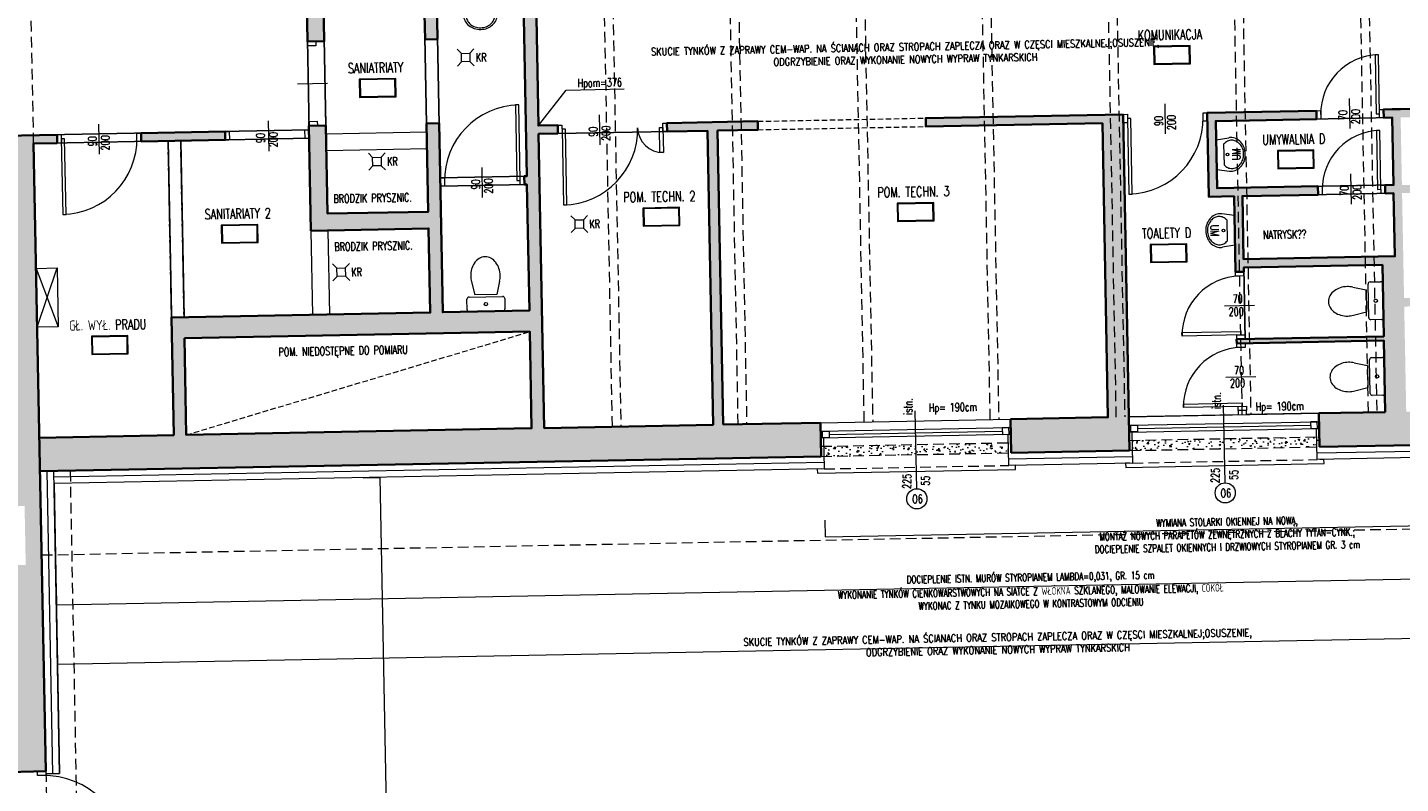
# Model space of a CAD drawing. Header units: millimetres. Extents: x 14400 to 93787, y -21104 to 39413.
# Tile 226 of 256: x 90319 to 91953, y -13399 to -12499. Entities that reach past the tile are written whole.
import ezdxf
from ezdxf.enums import TextEntityAlignment as Align

# ---------------------------------------------------------------- set-up
doc = ezdxf.new("R2010")
doc.units = ezdxf.units.MM
doc.linetypes.add('HIDDEN', pattern=[9.525, 6.35, -3.175])
for name, color, linetype, lineweight in [('!MODUS_ARMATURA', 6, 'Continuous', 9), ('!MODUS_HATCH', 4, 'Continuous', 5), ('!MODUS_HATCH_ŚCIANA', 254, 'Continuous', 9), ('__MODUS_ŚCIANY', 2, 'Continuous', 35), ('_MODUS_DEMONTAŻ', 251, 'HIDDEN', 13), ('Cienka', 3, 'Continuous', 9), ('Drzwi', 1, 'Continuous', 15), ('Okna', 3, 'Continuous', 13), ('Opis', 8, 'Continuous', 13), ('Opis_pom', 9, 'Continuous', 18), ('Widok', 1, 'Continuous', 15)]:
    doc.layers.add(name, color=color, linetype=linetype, lineweight=lineweight)
doc.styles.add('ARCHETYP', font='romans.shx', dxfattribs={"height": 15})
doc.styles.add('ARIAL', font='tahoma.ttf')
doc.styles.add('TXT', font='simplex.shx', dxfattribs={"width": 0.8})
doc.linetypes.add('ZIGZAG', pattern='A,0.00254,-5.08,[131,ltypeshp.shx,S=5.08,R=0,X=-5.08,Y=0],-10.16,[131,ltypeshp.shx,S=5.08,R=180,X=5.08,Y=0],-5.08', length=20.32254)
pattern_1 = [(50, (4e-12, 9321.619), (18.218467, -1.5939086), [1.905, -20.955]), (355, (4e-12, 9321.619), (-3.524342, 19.1056845), [1.524, -16.7640584]), (100.451445, (1.518, 9321.486), (14.6941247, 17.511775), [1.619001, -17.8090245]), (46.1842, (4e-12, 9326.7), (27.107904, -4.204233), [2.8575, -31.4325]), (96.63556, (2.26, 9326.349), (23.740413, 24.742612), [2.428502, -26.713561]), (351.18415, (4e-12, 9326.7), (23.740413, 24.742612), [2.285997, -25.145973]), (21, (2.54, 9325.429), (15.161439, -10.22652), [1.905, -20.955]), (326, (2.54, 9325.429), (6.180203, 18.4187966), [1.524, -16.764]), (71.451445, (3.803, 9324.577), (21.341642, 8.192277), [1.619001, -17.808994]), (37.5, (4e-12, 9321.619), (0.3088603, 8.4555039), [0, -16.5608, 0, -17.018, 0, -16.8275]), (7.5, (4e-12, 9321.619), (6.6819663, 10.0180575), [0, -9.7028, 0, -16.1798, 0, -6.4135]), (327.5, (-5.664, 9321.619), (13.5590595, -0.5728744), [0, -6.35, 0, -19.812, 0, -26.289]), (317.5, (-8.204, 9321.619), (14.8129181, 2.542649), [0, -8.255, 0, -13.1572, 0, -18.669])]

# ---------------------------------------------------------------- blocks, each defined once
blk = doc.blocks.new('A$C351F644B')
for p, q in [((-16.7, 35.7), (-13.1, 20)), ((16.7, 35.7), (13.1, 20)), ((-20, 17.5), (20, 17.5)), ((13.1, 20), (-13.1, 20)), ((-22.5, 2.5), (-22.5, 15)), ((20, 0), (-20, 0)), ((22.5, 15), (22.5, 2.5))]:
    blk.add_line(p, q)
blk.add_circle((0, 8.8), 1.96)
for centre, radius, start, end in [((11.9, 42.5), 29.4, 163.5183, 180), ((6.1, 44.2), 23.3, 144.4623, 163.5183), ((2.3, 46.9), 18.7, 120.1094, 144.4623), ((0, 50.9), 14.1, 90, 120.1094), ((0, 50.9), 14.1, 59.8906, 90), ((-2.3, 46.9), 18.7, 35.5377, 59.8906), ((-6.1, 44.2), 23.3, 16.4817, 35.5377), ((-11.9, 42.5), 29.4, 0, 16.4817), ((11.9, 42.5), 29.4, 180, 193.3326), ((-11.9, 42.5), 29.4, 346.6674, 0), ((-20, 15), 2.5, 90, 180), ((20, 15), 2.5, 0, 90), ((-20, 2.5), 2.5, 180, 270), ((20, 2.5), 2.5, 270, 0)]:
    blk.add_arc(centre, radius, start, end)
blk = doc.blocks.new('A$C578D6593')
for p, q in [((-26.4, 0), (-29.2, 18.8)), ((-26.4, 0), (17.6, 0)), ((-19.6, 11), (10.9, 11)), ((17.6, 0), (20.4, 18.8))]:
    blk.add_line(p, q)
blk.add_circle((-4.4, 16.5), 2)
for centre, radius, start, end in [((-5.7, 17.7), 25.1, 109.6071, 130.6955), ((-4.4, 14), 29, 90, 109.6071), ((-4.4, 14), 29, 70.3929, 90), ((-3.1, 17.7), 25.1, 49.3045, 70.3929), ((-10.8, 21.5), 18.6, 154.2825, 180), ((-10.8, 21.5), 18.6, 180, 188.4794), ((-7.7, 20), 22, 130.6955, 154.2825), ((-10.8, 23), 14.6, 154.2825, 180), ((-10.8, 23), 14.6, 180, 205.7175), ((-7.7, 21.5), 18, 130.6955, 154.2825), ((-5.7, 19.2), 21.1, 109.6071, 130.6955), ((-4.4, 15.5), 25, 90, 109.6071), ((-4.4, 15.5), 25, 70.3929, 90), ((-3.1, 19.2), 21.1, 49.3045, 70.3929), ((-1, 21.5), 18, 25.7175, 49.3045), ((-1, 20), 22, 25.7175, 49.3045), ((2.1, 23), 14.6, 0, 25.7175), ((2.1, 23), 14.6, 334.2825, 0), ((2.1, 21.5), 18.6, 0, 25.7175), ((2.1, 21.5), 18.6, 351.5206, 0), ((-7.7, 24.5), 18, 205.7175, 228.4823), ((-1, 24.5), 18, 311.5177, 334.2825)]:
    blk.add_arc(centre, radius, start, end)
blk = doc.blocks.new('A$C50044AAD')
for points in [[(-5, 0), (-10, 5)], [(5, 0), (10, 5)], [(-5, -10), (-10, -15)], [(5, -10), (10, -15)]]:
    blk.add_lwpolyline(points)
blk.add_lwpolyline([(-5, 0), (5, 0), (5, -10), (-5, -10)], close=True)
blk = doc.blocks.new('FGFTHFTG')
at = {"layer": '!MODUS_HATCH_ŚCIANA', "ltscale": 2}
h = blk.add_hatch(color=256, dxfattribs=at)
h.dxf.hatch_style = 1
h.paths.add_polyline_path([(51751.8, 27402), (51824.3, 27402), (51824.3, 27442), (51664.3, 27442), (51664.3, 27402), (51706.8, 27402), (51706.8, 27222), (51381.8, 27222), (51381.8, 27227), (51366.8, 27227), (51366.8, 27182), (51381.8, 27182), (51381.8, 27197), (51676.8, 27197), (51676.8, 27067), (51381.8, 27067), (51381.8, 27082), (51366.8, 27082), (51366.8, 27037), (51381.8, 27037), (51381.8, 27042), (51706.8, 27042), (51706.8, 26892), (51381.8, 26892), (51381.8, 26937), (51366.8, 26937), (51366.8, 26892), (51326.8, 26892), (51326.8, 26862), (51478.8, 26862), (51478.8, 26817), (51498.8, 26817), (51498.8, 26862), (51618.8, 26862), (51618.8, 26817), (51633.8, 26817), (51633.8, 26862), (51736.8, 26862), (51736.8, 26651.9), (51733.8, 26652), (51733.8, 26642), (51736.8, 26642), (51736.8, 26492), (51633.8, 26492), (51633.8, 26717), (51618.8, 26717), (51618.8, 26612), (51498.8, 26612), (51498.8, 26717), (51478.8, 26717), (51478.8, 26592), (51618.8, 26592), (51618.8, 26492), (51310.8, 26492), (51310.8, 26352), (51151, 26352), (51151, 26312), (52080.8, 26312), (52080.8, 26352), (51964.8, 26352), (51964.8, 26702), (52012.8, 26702), (52012.8, 26712), (51904.8, 26712), (51904.8, 26702), (51952.8, 26702), (51952.8, 26352), (51751.8, 26352), (51751.8, 26702), (51774.8, 26702), (51774.8, 26712), (51751.8, 26712), (51751.8, 26862), (51821.8, 26862), (51821.8, 26892), (51751.8, 26892)])
h.paths.add_polyline_path([(51736.8, 26467), (51736.8, 26352), (51325.8, 26352), (51325.8, 26467)], flags=16)
h = blk.add_hatch(color=256, dxfattribs=at)
h.dxf.hatch_style = 1
h.paths.add_polyline_path([(51150.8, 26702), (51150.8, 26712), (50766.8, 26712), (50766.8, 26702), (50686.8, 26702), (50686.8, 26712), (50606.8, 26712), (50606.8, 26692), (50566.8, 26692), (50566.8, 26712), (50542.8, 26712), (50542.8, 26737), (50522.8, 26737), (50522.8, 26712), (50445.8, 26712), (50445.8, 26671), (50522.8, 26671), (50522.8, 26418), (50233.8, 26418), (50233.8, 26403), (50522.8, 26403), (50522.8, 26303), (50556.8, 26303), (50556.8, 26671), (51106.8, 26671), (51106.8, 26271), (51131.8, 26271), (51131.8, 26201), (51106.8, 26201), (51106.8, 25955), (51151.2, 25955), (51150.9, 26483.5), (51150.9, 26483.5), (51150.9, 26553.5)])
h = blk.add_hatch(color=256, dxfattribs=at)
h.dxf.hatch_style = 1
h.paths.add_polyline_path([(51178.8, 26712), (51150.8, 26712), (51150.8, 26702), (51178.8, 26702)])
h = blk.add_hatch(color=256, dxfattribs=at)
h.dxf.hatch_style = 1
h.paths.add_polyline_path([(51378.8, 26712), (51278.8, 26712), (51278.8, 26702), (51378.8, 26702)])
h = blk.add_hatch(color=256, dxfattribs=at)
h.dxf.hatch_style = 1
h.paths.add_polyline_path([(52447.8, 26312), (52447.8, 26712), (52212.8, 26712), (52212.8, 26702), (52422.8, 26702), (52422.8, 26352), (52306.8, 26352), (52306.8, 26312)])
h.paths.add_polyline_path([(53032.7, 26352), (53032.7, 26312), (53437.8, 26312), (53437.8, 26414), (53397.8, 26414), (53397.8, 26352), (53092.8, 26352), (53092.8, 26382), (53082.9, 26382), (53082.8, 26352)])
h.paths.add_polyline_path([(52806.7, 26352), (53032.7, 26352), (52927.8, 26352), (52927.8, 26397), (52912.8, 26397), (52912.8, 26352), (52777.8, 26352), (52777.8, 26477), (52927.8, 26477), (52927.8, 26487), (52777.8, 26487), (52777.8, 26612), (52912.8, 26612), (52912.8, 26567), (52927.8, 26567), (52927.8, 26572), (53083.7, 26572), (53083.3, 26482), (53092.8, 26482), (53092.8, 26702), (53137.8, 26702), (53137.8, 26712), (53067.8, 26712), (53067.8, 26702), (53082.8, 26702), (53082.8, 26582), (52927.8, 26582), (52927.8, 26621.6), (52777.8, 26621.6), (52777.8, 26702), (52987.8, 26702), (52987.8, 26712), (52777.8, 26712), (52767.8, 26712), (52757.8, 26712), (52757.8, 26702), (52767.8, 26702), (52767.8, 26622), (52757.8, 26622), (52757.8, 26612), (52767.8, 26612), (52767.8, 26537), (52587.8, 26537), (52587.8, 26612), (52677.8, 26612), (52677.8, 26622), (52557.8, 26622), (52557.8, 26702), (52677.8, 26702), (52677.8, 26712), (52547.8, 26712), (52547.8, 26612), (52577.8, 26612), (52577.8, 26522), (52587.8, 26522), (52587.8, 26527), (52752.8, 26527), (52752.8, 26442), (52577.7, 26442), (52577.7, 26437), (52752.8, 26437), (52752.8, 26352), (52673.8, 26352), (52673.8, 26312), (52806.7, 26312)])
at = {"layer": '_MODUS_DEMONTAŻ', "ltscale": 2}
h = blk.add_hatch(dxfattribs=at)
h.set_pattern_fill('AR-CONC', color=256, scale=0.1)
h.set_pattern_definition(pattern_1)
h.paths.add_polyline_path([(52193.6, 26324), (52080.8, 26324), (52080.8, 26312), (52193.6, 26312)])
h = blk.add_hatch(dxfattribs=at)
h.set_pattern_fill('AR-CONC', color=256, scale=0.1)
h.set_pattern_definition(pattern_1)
h.paths.add_polyline_path([(52306.8, 26324), (52193.6, 26324), (52193.6, 26312), (52306.8, 26312)])
h = blk.add_hatch(dxfattribs=at)
h.set_pattern_fill('AR-CONC', color=256, scale=0.1)
h.set_pattern_definition(pattern_1)
h.paths.add_polyline_path([(52560.6, 26324), (52447.8, 26324), (52447.8, 26312), (52560.6, 26312)])
h = blk.add_hatch(dxfattribs=at)
h.set_pattern_fill('AR-CONC', color=256, scale=0.1)
h.set_pattern_definition(pattern_1)
h.paths.add_polyline_path([(52673.8, 26324), (52560.6, 26324), (52560.6, 26312), (52673.8, 26312)])
at = {"layer": '!MODUS_HATCH', "linetype": 'ZIGZAG'}
for points in [[(51159.3, 25952), (51159.3, 26312)], [(52083.8, 26304.5), (51167.4, 26304.5)], [(52450.8, 26304.5), (52303.8, 26304.5)], [(52809.7, 26304.5), (52670.8, 26304.5)]]:
    blk.add_lwpolyline(points, dxfattribs=at)
at = {"layer": '__MODUS_ŚCIANY'}
for p, q in [((51151.2, 25955), (51150.8, 26702)), ((51150.8, 26702), (51178.8, 26702)), ((51178.8, 26702), (51178.8, 26712))]:
    blk.add_line(p, q, dxfattribs=at)
for points in [[(51774.8, 26702), (51774.8, 26712), (51751.8, 26712), (51751.8, 26862), (51821.8, 26862), (51821.8, 26892), (51751.8, 26892), (51751.8, 27402), (51824.3, 27402)], [(51478.8, 26862), (51478.8, 26817), (51498.8, 26817), (51498.8, 26862), (51618.8, 26862), (51618.8, 26817), (51633.8, 26817), (51633.8, 26862), (51736.8, 26862), (51736.8, 26651.9), (51733.8, 26652), (51733.8, 26642), (51736.8, 26642), (51736.8, 26492), (51633.8, 26492), (51633.8, 26717), (51618.8, 26717), (51618.8, 26612), (51498.8, 26612)], [(50233.8, 26418), (50522.8, 26418), (50522.8, 26671), (50445.8, 26671), (50445.8, 26712), (50522.8, 26712), (50522.8, 26737), (50542.8, 26737), (50542.8, 26712), (51178.8, 26712)], [(51150.8, 26352), (51310.8, 26352), (51310.8, 26492), (51618.8, 26492), (51618.8, 26592), (51478.8, 26592), (51478.8, 26717)], [(51498.8, 26612), (51498.8, 26717), (51478.8, 26717)], [(51774.8, 26702), (51751.8, 26702), (51751.8, 26352), (51952.8, 26352), (51952.8, 26702), (51904.8, 26702), (51904.8, 26712), (52012.8, 26712), (52012.8, 26702), (51964.8, 26702), (51964.8, 26352)], [(52447.8, 26712), (52212.8, 26712), (52212.8, 26702), (52422.8, 26702), (52422.8, 26352), (52306.8, 26352)], [(52447.8, 26352), (52447.8, 26712)], [(52677.8, 26712), (52547.8, 26712), (52547.8, 26612), (52577.8, 26612), (52577.8, 26522), (52587.8, 26522), (52587.8, 26527), (52752.8, 26527), (52752.8, 26442), (52577.7, 26442), (52577.7, 26437), (52752.8, 26437), (52752.8, 26352)], [(52677.8, 26712), (52677.8, 26702), (52557.8, 26702), (52557.8, 26622), (52677.8, 26622), (52677.8, 26612), (52587.8, 26612), (52587.8, 26537), (52767.8, 26537), (52767.8, 26612), (52757.8, 26612), (52757.8, 26622), (52767.8, 26622), (52767.8, 26702), (52757.8, 26702), (52757.8, 26712), (52767.8, 26712), (52777.8, 26712)], [(52987.8, 26712), (52777.8, 26712)], [(52080.8, 26352), (51964.8, 26352)], [(52080.8, 26352), (52080.8, 26312)], [(52080.8, 26352), (52080.8, 26312)], [(52306.8, 26352), (52306.8, 26312)], [(52447.8, 26352), (52447.8, 26312)], [(52447.8, 26352), (52447.8, 26312)], [(52752.8, 26352), (52673.8, 26352)], [(52673.8, 26352), (52673.8, 26312)], [(51151, 26312), (52080.8, 26312)], [(52306.8, 26312), (52447.8, 26312)], [(52673.8, 26312), (52806.7, 26312)], [(51106.8, 25955), (51151.2, 25955)]]:
    blk.add_lwpolyline(points, dxfattribs=at)
for points in [[(51278.8, 26712), (51378.8, 26712), (51378.8, 26702), (51278.8, 26702)], [(51325.8, 26467), (51736.8, 26467), (51736.8, 26352), (51325.8, 26352)]]:
    blk.add_lwpolyline(points, close=True, dxfattribs=at)
at = {"layer": '_MODUS_DEMONTAŻ', "ltscale": 2}
for points in [[(52080.8, 26324), (52306.8, 26324)], [(52447.8, 26324), (52673.8, 26324)], [(52080.8, 26312), (52306.8, 26312)], [(52447.8, 26312), (52673.8, 26312)]]:
    blk.add_lwpolyline(points, dxfattribs=at)
at = {"layer": 'Cienka', "linetype": 'HIDDEN', "ltscale": 2}
for points in [[(51833, 26352), (51833.1, 27402)], [(51843.1, 27402), (51843.1, 26352)], [(51982.7, 26352), (51982.8, 27402)], [(51992.8, 27402), (51992.8, 26352)], [(52132.7, 26352), (52132.8, 27402)], [(52142.8, 27402), (52142.8, 26352)], [(52282.7, 26352), (52282.8, 27402)], [(52292.8, 27402), (52292.8, 26352)], [(52432.7, 26352), (52432.8, 27402)], [(52442.8, 27402), (52442.8, 26352)], [(52582.7, 26352), (52582.8, 27402)], [(52592.8, 27402), (52592.8, 26352)], [(52732.7, 26352), (52732.8, 26862)], [(52742.8, 26862), (52742.8, 26352)]]:
    blk.add_lwpolyline(points, dxfattribs=at)
at = {"layer": 'DEFPOINTS', "color": 2}
for points in [[(50542.8, 26712), (51478.8, 26712), (51478.8, 26862), (50542.8, 26862)], [(51498.8, 26862), (51618.8, 26862), (51618.8, 26612), (51498.8, 26612)], [(51736.8, 26651.9), (51633.8, 26651.9), (51633.8, 26862), (51736.8, 26862)], [(51150.8, 26702), (51310.8, 26702), (51310.8, 26352), (51150.8, 26352)], [(51618.8, 26492), (51325.8, 26492), (51325.8, 26702), (51478.8, 26702), (51478.8, 26592), (51618.8, 26592)], [(51751.8, 26352), (51952.8, 26352), (51952.8, 26702), (51751.8, 26702)], [(52557.8, 26702), (52767.8, 26702), (52767.8, 26622), (52557.8, 26622)], [(51736.8, 26492), (51633.8, 26492), (51633.8, 26642), (51736.8, 26642)], [(52767.8, 26537), (52587.8, 26537), (52587.8, 26612), (52767.8, 26612)], [(52752.8, 26527), (52587.8, 26527), (52587.8, 26442), (52752.8, 26442)], [(51325.8, 26467), (51736.8, 26467), (51736.8, 26352), (51325.8, 26352)]]:
    blk.add_lwpolyline(points, close=True, dxfattribs=at)
at = {"layer": 'Drzwi'}
for points in [[(51478.8, 26817), (51488.8, 26817), (51488.8, 26812), (51478.8, 26812)], [(52748.8, 26777), (52748.8, 26707), (52752.8, 26707), (52752.8, 26777)], [(51724.8, 26737), (51724.8, 26647), (51728.8, 26647), (51728.8, 26737)], [(51478.8, 26722), (51488.8, 26722), (51488.8, 26717), (51478.8, 26717)], [(51183.8, 26712), (51183.8, 26702), (51178.8, 26702), (51178.8, 26712)], [(51187.8, 26617), (51187.8, 26707), (51183.8, 26707), (51183.8, 26617)], [(51278.8, 26712), (51278.8, 26702), (51273.8, 26702), (51273.8, 26712)], [(51383.8, 26712), (51383.8, 26702), (51378.8, 26702), (51378.8, 26712)], [(51478.8, 26712), (51478.8, 26702), (51473.8, 26702), (51473.8, 26712)], [(51779.8, 26712), (51779.8, 26702), (51774.8, 26702), (51774.8, 26712)], [(51783.8, 26617), (51783.8, 26707), (51779.8, 26707), (51779.8, 26617)], [(51895.8, 26677), (51895.8, 26707), (51899.8, 26707), (51899.8, 26677)], [(51904.8, 26712), (51904.8, 26702), (51899.8, 26702), (51899.8, 26712)], [(52452.8, 26712), (52452.8, 26702), (52447.8, 26702), (52447.8, 26712)], [(52456.8, 26617), (52456.8, 26707), (52452.8, 26707), (52452.8, 26617)], [(52547.8, 26712), (52547.8, 26702), (52542.8, 26702), (52542.8, 26712)], [(52677.8, 26702), (52677.8, 26712), (52682.8, 26712), (52682.8, 26702)], [(52752.8, 26702), (52752.8, 26712), (52757.8, 26712), (52757.8, 26702)], [(52748.8, 26687), (52748.8, 26617), (52752.8, 26617), (52752.8, 26687)], [(51638.8, 26652), (51638.8, 26642), (51633.8, 26642), (51633.8, 26652)], [(51733.8, 26652), (51733.8, 26642), (51728.8, 26642), (51728.8, 26652)], [(52677.8, 26612), (52677.8, 26622), (52682.8, 26622), (52682.8, 26612)], [(52752.8, 26612), (52752.8, 26622), (52757.8, 26622), (52757.8, 26612)], [(52587.8, 26517), (52577.8, 26517), (52577.8, 26522), (52587.8, 26522)], [(52512.8, 26451), (52582.8, 26451), (52582.8, 26447), (52512.8, 26447)], [(52512.8, 26451), (52582.8, 26451), (52582.8, 26447), (52512.8, 26447)], [(52587.8, 26442), (52577.8, 26442), (52577.8, 26447), (52587.8, 26447)], [(52587.8, 26432), (52577.8, 26432), (52577.8, 26437), (52587.8, 26437)], [(52512.8, 26366), (52582.8, 26366), (52582.8, 26362), (52512.8, 26362)], [(52587.8, 26357), (52577.8, 26357), (52577.8, 26362), (52587.8, 26362)], [(51141.2, 25955), (51151.2, 25955), (51151.2, 25950), (51141.2, 25950)]]:
    blk.add_lwpolyline(points, close=True, dxfattribs=at)
for points in [[(51465.9, 26767), (51501.7, 26767)], [(51228.4, 26723.5), (51228.4, 26687.7)], [(51430.4, 26723.5), (51430.4, 26687.7)], [(51824.4, 26723.5), (51824.4, 26687.7)], [(52497.4, 26723.5), (52497.4, 26687.7)], [(52717.4, 26690.1), (52717.4, 26725.9)], [(51683.4, 26663.5), (51683.4, 26627.7)], [(52717.4, 26600.1), (52717.4, 26635.9)], [(52599.7, 26481.6), (52563.8, 26481.6)], [(52599.7, 26396.6), (52563.8, 26396.6)]]:
    blk.add_lwpolyline(points, dxfattribs=at)
for centre, radius, start, end in [((52752.8, 26707), 70, 90, 180), ((52752.8, 26707), 70, 90, 180), ((51728.8, 26647), 90, 90, 180), ((51183.8, 26707), 90, 270, 0), ((51779.8, 26707), 90, 270, 0), ((51899.8, 26707), 30, 180, 270), ((52452.8, 26707), 90, 270, 0), ((52752.8, 26617), 70, 90, 180), ((52752.8, 26617), 70, 90, 180), ((52582.8, 26447), 70, 90, 180), ((52582.8, 26447), 70, 90, 180), ((52582.8, 26362), 70, 90, 180), ((52582.8, 26362), 70, 90, 180), ((51146.2, 25850), 100, 0, 90)]:
    blk.add_arc(centre, radius, start, end, dxfattribs=at)
at = {"layer": 'Okna'}
for points in [[(52193.6, 26271.4), (52193.6, 26364)], [(52560.6, 26271.4), (52560.6, 26364)]]:
    blk.add_lwpolyline(points, dxfattribs=at)
at = {"layer": 'Okna', "ltscale": 2}
for points in [[(52080.8, 26342), (52306.8, 26342)], [(52447.8, 26342), (52673.8, 26342)], [(52080.8, 26334), (52306.8, 26334)], [(52090.8, 26338), (52296.8, 26338)], [(52447.8, 26334), (52673.8, 26334)], [(52457.8, 26338), (52663.8, 26338)]]:
    blk.add_lwpolyline(points, dxfattribs=at)
for points in [[(52082.8, 26342), (52090.8, 26342), (52090.8, 26334), (52082.8, 26334)], [(52304.8, 26342), (52296.8, 26342), (52296.8, 26334), (52304.8, 26334)], [(52449.8, 26342), (52457.8, 26342), (52457.8, 26334), (52449.8, 26334)], [(52671.8, 26342), (52663.8, 26342), (52663.8, 26334), (52671.8, 26334)]]:
    blk.add_lwpolyline(points, close=True, dxfattribs=at)
at = {"layer": 'Okna'}
for centre in [(52193.6, 26259.4), (52560.6, 26259.4)]:
    blk.add_circle(centre, 12, dxfattribs=at)
at = {"layer": 'Opis'}
blk.add_lwpolyline([(51751.8, 26712), (51785.7, 26753.6), (51854.8, 26753.6)], dxfattribs=at)
at = {"layer": 'Opis', "linetype": 'HIDDEN'}
blk.add_lwpolyline([(51325.8, 26352), (51736.8, 26467)], dxfattribs=at)
at = {"layer": 'Opis', "ltscale": 0.7}
for points in [[(51535.3, 26297), (51555.3, 26297), (51555.3, 24978), (51535.3, 24978)], [(52083.8, 26236.1), (52083.8, 26216.1), (53029.7, 26216.1), (53029.7, 26236.1)], [(51167.4, 26174.9), (51167.4, 26152.8), (53452.8, 26152.8), (53452.8, 26172.8)], [(51167.4, 26104.2), (51167.4, 26082.2), (53452.8, 26082.2), (53452.8, 26102.2)]]:
    blk.add_lwpolyline(points, dxfattribs=at)
at = {"layer": 'Opis_pom', "ltscale": 0.7}
for points in [[(52485.4, 26770.6), (52528.9, 26770.6), (52528.9, 26792.4), (52485.4, 26792.4)], [(52486.5, 26771.7), (52527.8, 26771.7), (52527.8, 26791.3), (52486.5, 26791.3)], [(51539.5, 26749.5), (51583.1, 26749.5), (51583.1, 26771.2), (51539.5, 26771.2)], [(51540.6, 26750.6), (51582, 26750.6), (51582, 26770.2), (51540.6, 26770.2)], [(52630.4, 26643.7), (52673.9, 26643.7), (52673.9, 26665.4), (52630.4, 26665.4)], [(52631.5, 26644.8), (52672.9, 26644.8), (52672.9, 26664.4), (52631.5, 26664.4)], [(51874.3, 26589.8), (51917.9, 26589.8), (51917.9, 26611.5), (51874.3, 26611.5)], [(51875.4, 26590.8), (51916.8, 26590.8), (51916.8, 26610.4), (51875.4, 26610.4)], [(52176.7, 26589.8), (52220.3, 26589.8), (52220.3, 26611.5), (52176.7, 26611.5)], [(52177.8, 26590.8), (52219.2, 26590.8), (52219.2, 26610.4), (52177.8, 26610.4)], [(51372.2, 26579.1), (51415.8, 26579.1), (51415.8, 26600.8), (51372.2, 26600.8)], [(51373.3, 26580.2), (51414.7, 26580.2), (51414.7, 26599.8), (51373.3, 26599.8)], [(52476.9, 26535), (52520.4, 26535), (52520.4, 26556.7), (52476.9, 26556.7)], [(52478, 26536.1), (52519.3, 26536.1), (52519.3, 26555.6), (52478, 26555.6)], [(51215.1, 26449.6), (51258.6, 26449.6), (51258.6, 26471.4), (51215.1, 26471.4)], [(51216.2, 26450.7), (51257.5, 26450.7), (51257.5, 26470.3), (51216.2, 26470.3)]]:
    blk.add_lwpolyline(points, close=True, dxfattribs=at)
at = {"layer": 'Widok', "linetype": 'HIDDEN', "ltscale": 2}
for points in [[(51150.8, 26702), (51150.8, 26862)], [(51186.8, 26312), (51186.8, 24728.5), (49276.8, 24915.5), (49276.8, 25184.6)], [(52083.8, 26297), (52303.8, 26297)], [(52450.8, 26297), (52670.8, 26297)], [(53487.8, 26212), (51151.8, 26212)], [(51151.2, 25955), (51151.3, 25845)]]:
    blk.add_lwpolyline(points, dxfattribs=at)
at = {"layer": 'Widok', "linetype": 'HIDDEN'}
for points in [[(51478.8, 26817), (51478.8, 26717)], [(51498.8, 26817), (51498.8, 26717)], [(51310.8, 26492), (51310.8, 26702)], [(51325.8, 26492), (51325.8, 26702)], [(52012.8, 26712), (52212.8, 26712)], [(52012.8, 26702), (52212.8, 26702)]]:
    blk.add_lwpolyline(points, dxfattribs=at)
at = {"layer": 'Widok'}
for points in [[(51498.8, 26707), (51618.8, 26707)], [(51498.8, 26687), (51618.8, 26687)], [(51478.8, 26592), (51478.8, 26492)], [(51498.8, 26592), (51498.8, 26492)], [(51150.9, 26553.5), (51175.9, 26483.5)], [(51150.9, 26483.5), (51175.9, 26553.5)], [(52673.8, 26352), (52587.8, 26352), (52587.8, 26357), (52577.8, 26357), (52577.8, 26352), (52447.8, 26352)], [(52080.8, 26352), (52306.8, 26352)], [(52447.8, 26352), (52673.8, 26352)], [(52083.8, 26334), (52083.8, 26297), (51167.4, 26297), (51167.4, 25952), (51151.2, 25952)], [(52450.8, 26334), (52450.8, 26297), (52303.8, 26297), (52303.8, 26334)], [(52809.7, 26334), (52809.7, 26297), (52670.8, 26297), (52670.8, 26334)], [(51152.4, 25952), (51167.4, 25952), (51167.4, 26312)], [(52080.8, 26297), (52075.8, 26297), (52075.8, 26292), (52311.8, 26292), (52311.8, 26297), (52306.8, 26297)], [(52447.8, 26297), (52442.8, 26297), (52442.8, 26292), (52678.8, 26292), (52678.8, 26297), (52673.8, 26297)]]:
    blk.add_lwpolyline(points, dxfattribs=at)
blk.add_lwpolyline([(51175.9, 26553.5), (51175.9, 26483.5), (51150.9, 26483.5), (51150.9, 26553.5)], close=True, dxfattribs=at)
at = {"layer": '!MODUS_ARMATURA', "xscale": 0.8, "yscale": 0.8, "zscale": 0.8}
for p, rotation in [((51681.8, 26862), 180), ((52557.8, 26658.5), 269.9999999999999), ((52577.8, 26575), 89.99999999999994)]:
    blk.add_blockref('A$C578D6593', p, dxfattribs=dict(at, rotation=rotation))
at = {"layer": '!MODUS_ARMATURA'}
for name, p, rotation in [('A$C50044AAD', (51671.8, 26794.5, 0), 269.9999999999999), ('A$C50044AAD', (51563.8, 26672.8, 0), 269.9999999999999), ('A$C50044AAD', (51803.2, 26593.8, 0), 269.9999999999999), ('A$C50044AAD', (51518.8, 26542, 0), 269.9999999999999), ('A$C351F644B', (52752.8, 26484.5), 89.99999999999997), ('A$C351F644B', (52752.8, 26394.5), 89.99999999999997)]:
    blk.add_blockref(name, p, dxfattribs=dict(at, rotation=rotation))
blk.add_blockref('A$C351F644B', (51685.3, 26492), dxfattribs=at)
at = {"layer": 'Opis', "style": 'ARCHETYP', "width": 0.7}
for s, p in [('KR', (51678.9, 26789.3)), ('Hpom=376', (51799.3, 26756.6)), ('KR', (51570.9, 26667.6)), ('BRODZIK PRYSZNIC.', (51506.2, 26624.5)), ('KR', (51810.2, 26588.7)), ('BRODZIK PRYSZNIC.', (51506.2, 26567.3)), ('NATRYSK??', (52611.3, 26560.5)), ('KR', (51525.9, 26536.8)), ('POM. NIEDOSTĘPNE DO POMIARU', (51437.4, 26443.5)), ('Hp= 190cm', (52209.9, 26362.5)), ('Hp= 190cm', (52598.7, 26356.3))]:
    blk.add_text(s, height=10, dxfattribs=at).set_placement(p)
for s, rotation, p in [('90', 89.6818, (51225.8, 26697.3)), ('200', 89.6818, (51241, 26692.2)), ('90', 89.6818, (51425.8, 26697.3)), ('200', 89.6818, (51441, 26692.2)), ('90', 89.6818, (51821.8, 26697.3)), ('200', 89.6818, (51837, 26692.2)), ('90', 89.6818, (52494.8, 26697.3)), ('200', 89.6818, (52510, 26692.2)), ('70', 89.6818, (52714.1, 26700.1)), ('200', 89.6818, (52729.3, 26695)), ('UM', 90, (52586.5, 26655)), ('90', 89.6818, (51680.8, 26637.3)), ('200', 89.6818, (51696, 26632.2)), ('70', 89.6818, (52714.1, 26610.1)), ('200', 89.6818, (52729.3, 26605)), ('UM', 270, (52549.1, 26578.5)), ('70', 359.6818, (52573.8, 26485)), ('200', 359.6818, (52568.7, 26469.8)), ('70', 359.6818, (52573.8, 26400)), ('200', 359.6818, (52568.7, 26384.8)), ('istn.', 87.5839, (52189.9, 26359.3)), ('istn.', 87.5839, (52556.9, 26359.3)), ('225', 87.5839, (52186.8, 26271.2)), ('55', 87.5839, (52208.9, 26274.6)), ('225', 87.5839, (52553.8, 26271.2)), ('55', 87.5839, (52575.9, 26274.6)), ('O6', 359.6818, (52188, 26254.2)), ('O6', 359.6818, (52555, 26254.2))]:
    blk.add_text(s, height=10, rotation=rotation, dxfattribs=at).set_placement(p)
at = {"layer": 'Opis', "ltscale": 0.7, "char_height": 9, "attachment_point": 1, "style": 'TXT'}
for insert in [(51844.2, 26801.7), (51940.8, 26097.3)]:
    blk.add_mtext_dynamic_manual_height_columns('\\pxqc;SKUCIE TYNKÓW Z ZAPRAWY CEM-WAP. NA ŚCIANACH ORAZ STROPACH ZAPLECZA ORAZ W CZĘSCI MIESZKALNEJ;OSUSZENIE, ODGRZYBIENIE ORAZ WYKONANIE NOWYCH WYPRAW TYNKARSKICH  ', width=691.498, gutter_width=12.5, heights=[0], dxfattribs=dict(at, insert=insert))
at = {"layer": 'Opis', "ltscale": 0.7, "char_height": 9, "width": 532.604, "attachment_point": 1, "style": 'TXT'}
for s, insert in [('\\pxqc;{\\W0.7;WYMIANA STOLARKI OKIENNEJ NA NOWĄ, \\PMONTAŻ NOWYCH PARAPETÓW ZEWNĘTRZNYCH Z BLACHY TYTAN-CYNK.;\\PDOCIEPLENIE SZPALET OKIENNYCH I DRZWIOWYCH STYROPIANEM GR. 3 cm}', (52295.6, 26229.6)), ('\\pxqc;{\\W0.7;DOCIEPLENIE ISTN. MURÓW STYROPIANEM LAMBDA=0,031, GR. 15 cm }', (52060.7, 26167.9)), ('\\pxqc;{\\W0.7;WYKONANIE TYNKÓW CIENKOWARSTWOWYCH NA SIATCE Z WŁÓKNA SZKLANEGO, MALOWANIE ELEWACJI, COKÓŁ WYKONAC Z TYNKU MOZAIKOWEGO W KONTRASTOWYM ODCIENIU}', (52060.7, 26151.2))]:
    blk.add_mtext(s, dxfattribs=dict(at, insert=insert))
at = {"layer": 'Opis_pom', "ltscale": 0.7, "style": 'TXT', "width": 0.7}
for s, p in [('KOMUNIKACJA', (52505.1, 26799.6)), ('SANIATRIATY', (51559.3, 26778.4)), ('UMYWALNIA D', (52650.2, 26672.6)), ('SANITARIATY 2', (51392, 26608)), ('POM. TECHN. 2', (51894.1, 26618.7)), ('POM. TECHN. 3', (52196.5, 26618.7)), ('TOALETY D', (52496.6, 26563.9)), ('GŁ. WYŁ. PRADU', (51234.8, 26478.6))]:
    blk.add_text(s, height=12, dxfattribs=at).set_placement(p, align=Align.CENTER)
at = {"layer": 'Opis_pom', "ltscale": 0.7, "style": 'ARIAL'}
for tag, p in [('2.18', (51568.5, 27291.4)), ('2.24', (51920.5, 27198)), ('2.36', (52352.8, 27195.1)), ('2.35', (52721.9, 27192.1)), ('2.33', (52962.5, 27195.1)), ('2.15', (50705.5, 27135.2)), ('2.16', (50953.4, 27135.2)), ('2.19', (51570, 27119.8)), ('2.32', (53231.7, 27082.1)), ('2.17', (51252.8, 27060.2)), ('2.11', (49883, 27027)), ('2.34', (52962.5, 27029.3)), ('2.14', (50597, 26977.4)), ('2.20', (51567.1, 26967.1)), ('2.37', (52503.7, 26957.6)), ('2.31', (52507.1, 26781.5)), ('2.29', (52826.5, 26778.6)), ('2.13', (51034.5, 26763.7)), ('2.21', (51561.3, 26760.4)), ('2.12', (49445.3, 26746.1)), ('2.28', (52652.2, 26654.6)), ('2.25', (51896.1, 26600.6)), ('2.26', (52198.5, 26600.6)), ('2.10', (50323.7, 26579.9)), ('2.22', (51394, 26590)), ('2.27', (52498.6, 26545.9)), ('2.30', (53254.7, 26521.1)), ('2.23', (51236.8, 26460.5)), ('2.7', (49521.4, 26346.3)), ('2.8', (49817.5, 26343.7)), ('2.9', (50117.4, 26329.7)), ('2.4', (48116.5, 25491.9)), ('2.5', (48285.1, 25491.9)), ('2.6', (48859.7, 25487.1)), ('2.1', (50194, 25404.4)), ('2.2', (49164.8, 25341.5)), ('2.3', (48573.2, 25320.9))]:
    blk.add_attdef(tag, text='', height=12, dxfattribs=at).set_placement(p, align=Align.MIDDLE_CENTER)

msp = doc.modelspace()

# ---------------------------------------------------------------- block references
at = {"layer": 'DEFPOINTS', "color": 2, "rotation": 1.091856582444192}
msp.add_blockref('FGFTHFTG', (39693.83872, -40309.3274), dxfattribs=at)

doc.saveas('drawing.dxf')
